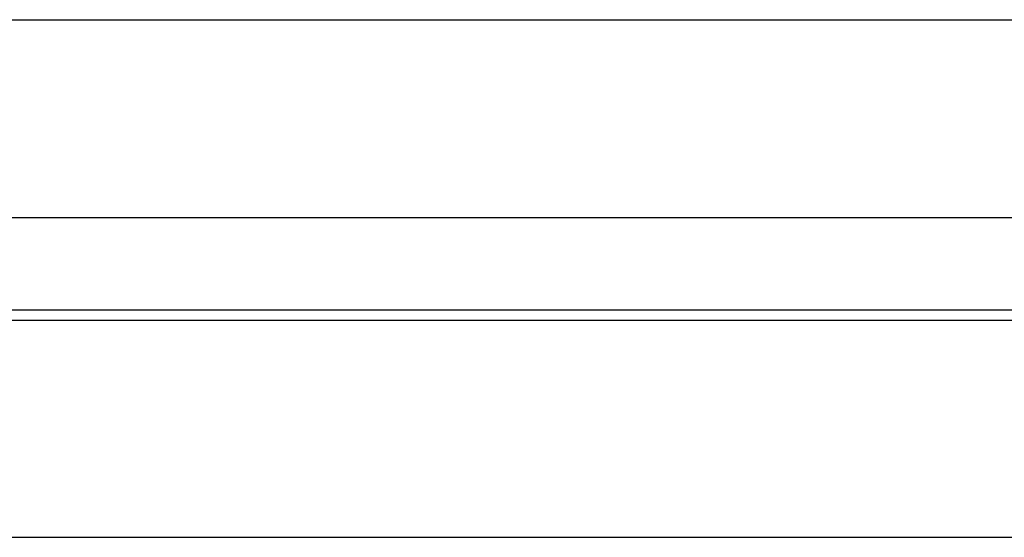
# Model space of a CAD drawing. Header units: millimetres. Extents: x -429 to 783, y -778 to 171.
# Tile 126 of 219: x 246 to 266, y -367 to -356. Entities that reach past the tile are written whole.
import ezdxf

# ---------------------------------------------------------------- set-up
doc = ezdxf.new("R2010")
doc.units = ezdxf.units.MM
doc.layers.get('0').update_dxf_attribs({"true_color": 0x000000})

msp = doc.modelspace()

# ---------------------------------------------------------------- linework, layer by layer
at = {"linetype": 'Continuous', "lineweight": -3}
for points in [[(230.398, -356.143), (243.732, -356.143), (257.065, -356.143), (270.398, -356.143)], [(270.398, -360.207), (257.065, -360.207), (243.732, -360.207), (230.398, -360.207)], [(231.198, -362.098), (244.265, -362.098), (257.332, -362.098), (270.398, -362.098)], [(231.398, -362.311), (244.398, -362.311), (257.398, -362.311), (270.398, -362.311)], [(235.398, -366.769), (247.065, -366.769), (258.732, -366.769), (270.398, -366.769)]]:
    msp.add_open_spline(points, degree=3, dxfattribs=at)

doc.saveas('drawing.dxf')
